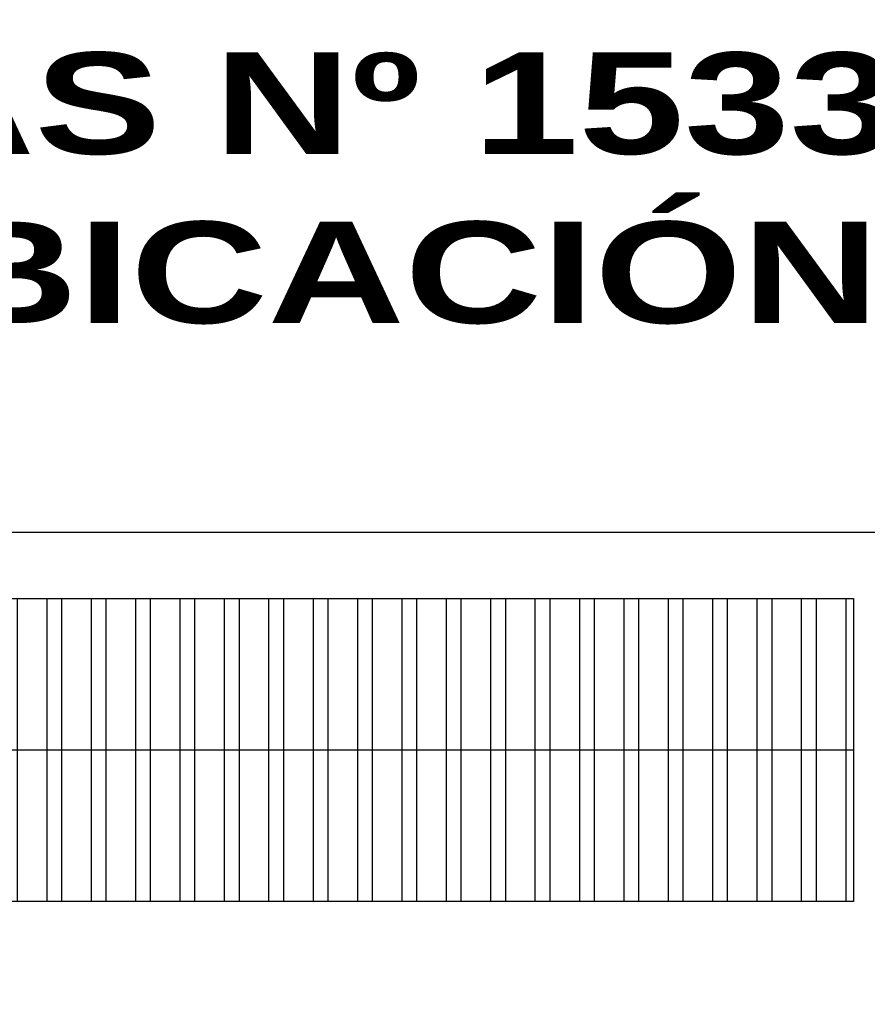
# Model space of a CAD drawing. Header units: millimetres. Extents: x 2161 to 2648, y 395 to 538.
# Tile 16 of 30: x 2330 to 2360, y 503 to 538. Entities that reach past the tile are written whole.
import ezdxf

# ---------------------------------------------------------------- set-up
doc = ezdxf.new("R2010")
doc.units = ezdxf.units.MM
doc.linetypes.add('ACAD_ISO04W100', pattern=[30, 24, -3, 0, -3])
doc.layers.add('Cotas', color=3, linetype='Continuous')
doc.layers.add('PAREDE', color=6, linetype='Continuous')
doc.styles.add('REGUA60', font='cityb___.ttf', dxfattribs={"width": 1.4})

msp = doc.modelspace()

# ---------------------------------------------------------------- hatches: boundary and pattern name
at = {"layer": 'PAREDE', "linetype": 'ACAD_ISO04W100'}
h = msp.add_hatch(dxfattribs=at)
h.set_pattern_fill('ANSI32', color=1, scale=0.1622, angle=45)
h.paths.add_polyline_path([(2359.41285, 512.16689), (2308.69982, 512.16689), (2308.69982, 506.89424), (2359.41285, 506.89424)])
h.paths.add_polyline_path([(2359.41285, 517.43954), (2308.69982, 517.43954), (2308.69982, 512.16689), (2359.41285, 512.16689)])
h.paths.add_polyline_path([(2320.71659, 420.51078), (2281.46329, 420.51078), (2281.46329, 411.14419), (2320.71659, 411.14419)])
h.paths.add_polyline_path([(2320.71659, 429.87736), (2281.46329, 429.87736), (2281.46329, 420.51078), (2320.71659, 420.51078)])
h.paths.add_polyline_path([(2278.77415, 429.83647), (2270.28716, 429.83647), (2270.28716, 409.76005), (2278.77415, 409.76005)])
h.paths.add_polyline_path([(2270.28716, 429.83647), (2261.80017, 429.83647), (2261.80017, 409.76005), (2270.28716, 409.76005)])

# ---------------------------------------------------------------- linework, layer by layer
at = {"layer": 'Cotas', "color": 0}
msp.add_line((2308.69982, 512.16689), (2359.41285, 512.16689), dxfattribs=at)
at = {"layer": 'Cotas'}
msp.add_lwpolyline([(2258.74555, 519.73852), (2421.14994, 519.73852), (2421.14994, 402.77527), (2258.74555, 402.77527)], close=True, dxfattribs=at)
at = {"layer": 'Cotas', "color": 0}
msp.add_lwpolyline([(2308.69982, 517.43954), (2359.41285, 517.43954), (2359.41285, 506.89424), (2308.69982, 506.89424)], close=True, dxfattribs=at)

# ---------------------------------------------------------------- texts
at = {"color": 2, "insert": (2274.7369, 536.42401), "char_height": 3.5286884, "width": 145.7923772, "attachment_point": 1, "style": 'REGUA60'}
msp.add_mtext('\\pi31.209;ESC BÁS Nº 1533  CIUADAD NUEVA\\P\\pi48.131;UBICACIÓN DE BAÑO', dxfattribs=at)

doc.saveas('drawing.dxf')
